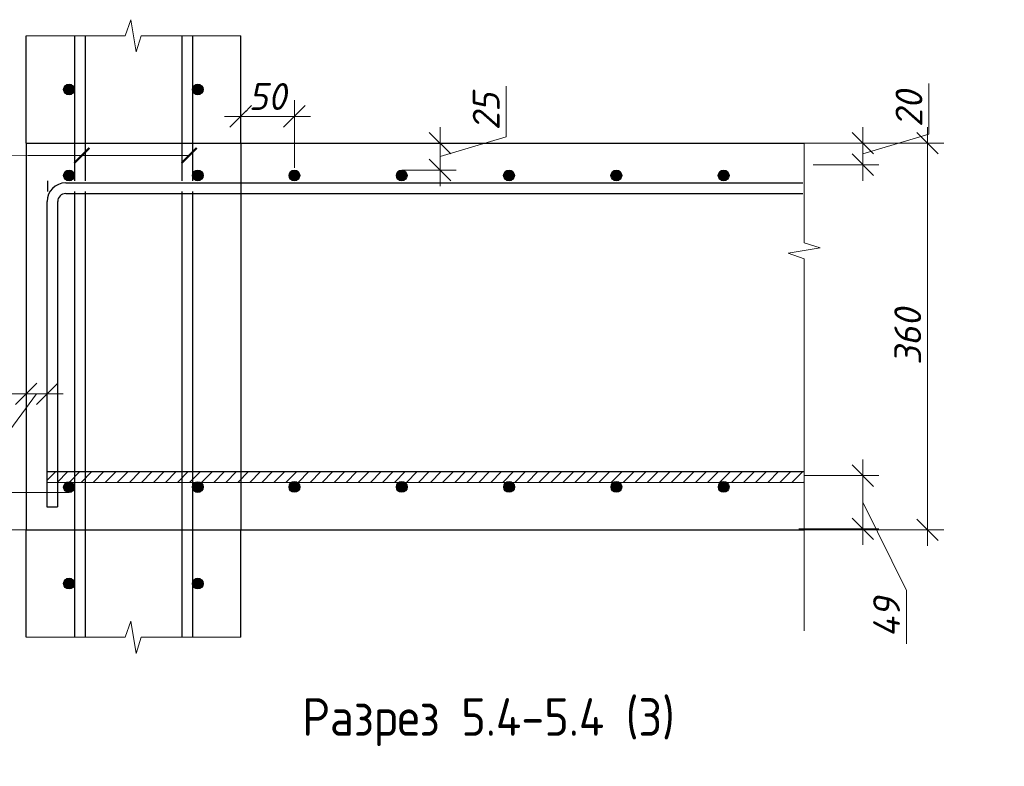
# Model space of a CAD drawing. Header units: millimetres. Extents: x 40580 to 2152466, y -328404 to 177125.
# Tile 134 of 252: x 468226 to 477401, y 146796 to 153747. Entities that reach past the tile are written whole.
import ezdxf

# ---------------------------------------------------------------- set-up
doc = ezdxf.new("R2010")
doc.units = ezdxf.units.MM
for name, color, linetype, lineweight in [('0.25___', 30, 'Continuous', 25), ('06 Текст 0.3', 131, 'Continuous', 25), ('RAZMER', 7, 'Continuous', 9), ('Выноски', 20, 'Continuous', 20), ('подоснова', 151, 'Continuous', 5), ('Размеры', 9, 'Continuous', 15), ('ТЕКСТ', 7, 'Continuous', 15)]:
    doc.layers.add(name, color=color, linetype=linetype, lineweight=lineweight)
doc.layers.add('801Арм Тонкие линии', color=72, linetype='Continuous')
doc.layers.add('911Сл Штриховка', color=50, linetype='Continuous')
doc.styles.add('ГОСТ', font='isocpeur.ttf')
doc.styles.add('ГОСТ 2.304', font='isocpeur.ttf')
doc.styles.add('Украинский', font='isocpeur.ttf', dxfattribs={"oblique": 12})
doc.dimstyles.new('10', dxfattribs={"dimscale": 0, "dimtxt": 250, "dimasz": 200, "dimexe": 150, "dimexo": 0, "dimgap": 60, "dimtad": 1, "dimdec": 0, "dimlfac": 0.1, "dimrnd": 1, "dimzin": 0, "dimdsep": 46, "dimtxsty": 'ГОСТ 2.304', "dimblk": 'OBLIQUE', "dimcen": 0.09, "dimdle": 150, "dimadec": 0, "dimazin": 0, "dimtfac": 1, "dimtdec": 0, "dimtmove": 1, "dimatfit": 2, "dimfxl": 1, "dimtzin": 0, "dimlwd": 0, "dimlwe": 0, "dimarcsym": 0})

# ---------------------------------------------------------------- blocks, each defined once
blk = doc.blocks.new('_OBLIQUE')
at = {"color": 0, "linetype": 'ByBlock'}
blk.add_line((-0.5, -0.5), (0.5, 0.5), dxfattribs=at)
blk = doc.blocks.new('*D5775')
at = {"layer": 'Defpoints', "color": 0, "lineweight": 25, "transparency": 16777216}
for p in [(470785.8, 152846.9), (470285.8, 152596.9), (470785.8, 152367.6)]:
    blk.add_point(p, dxfattribs=at)
at = {"layer": 'Размеры', "color": 0, "lineweight": 0, "transparency": 16777216}
for p, q in [((470285.8, 152596.9), (470285.8, 152996.9)), ((470785.8, 152367.6), (470785.8, 152996.9)), ((470135.8, 152846.9), (470935.8, 152846.9))]:
    blk.add_line(p, q, dxfattribs=at)
at = {"layer": 'Размеры', "color": 0, "transparency": 16777216, "insert": (470535.8, 153031.9), "char_height": 250, "attachment_point": 5, "style": 'Украинский', "bg_fill": 3, "box_fill_scale": 1.1, "bg_fill_color": 256, "bg_fill_true_color": 13158600, "bg_fill_transparency": 0}
blk.add_mtext('50', dxfattribs=at)
at = {"layer": 'Размеры', "color": 0, "lineweight": 0, "transparency": 16777216, "xscale": 200, "yscale": 200, "zscale": 200, "rotation": 180}
blk.add_blockref('_OBLIQUE', (470285.8, 152846.9), dxfattribs=at)
at = {"layer": 'Размеры', "color": 0, "lineweight": 0, "transparency": 16777216, "xscale": 200, "yscale": 200, "zscale": 200}
blk.add_blockref('_OBLIQUE', (470785.8, 152846.9), dxfattribs=at)
blk = doc.blocks.new('*D5776')
at = {"layer": 'Defpoints', "color": 0, "lineweight": 25, "transparency": 16777216}
for p in [(475535.8, 152596.9), (476685.8, 152596.9), (475535.8, 148996.9)]:
    blk.add_point(p, dxfattribs=at)
at = {"layer": 'Размеры', "color": 0, "lineweight": 0, "transparency": 16777216}
for p, q in [((476685.8, 148846.9), (476685.8, 152746.9)), ((475535.8, 152596.9), (476835.8, 152596.9)), ((475535.8, 148996.9), (476835.8, 148996.9))]:
    blk.add_line(p, q, dxfattribs=at)
at = {"layer": 'Размеры', "color": 0, "lineweight": 0, "transparency": 16777216, "xscale": 200, "yscale": 200, "zscale": 200}
for p, rotation in [((476685.8, 152596.9), 90), ((476685.8, 148996.9), 270)]:
    blk.add_blockref('_OBLIQUE', p, dxfattribs=dict(at, rotation=rotation))
at = {"layer": 'Размеры', "color": 0, "transparency": 16777216, "insert": (476500.8, 150796.9), "char_height": 250, "attachment_point": 5, "rotation": 90, "style": 'Украинский', "bg_fill": 3, "box_fill_scale": 1.1, "bg_fill_color": 256, "bg_fill_true_color": 13158600, "bg_fill_transparency": 0}
blk.add_mtext('360', dxfattribs=at)
blk = doc.blocks.new('*D5859')
at = {"layer": 'Defpoints', "color": 0, "lineweight": 25, "transparency": 16777216}
for p in [(475535.8, 149501.9), (476082.2, 149501.9), (475486.1, 149006.9)]:
    blk.add_point(p, dxfattribs=at)
at = {"layer": 'Размеры', "color": 0, "lineweight": 0, "transparency": 16777216}
for p, q in [((476082.2, 148856.9), (476082.2, 149651.9)), ((475535.8, 149501.9), (476232.2, 149501.9)), ((476082.2, 149254.4), (476488.5, 148433.3)), ((475486.1, 149006.9), (476232.2, 149006.9)), ((476488.5, 148433.3), (476488.5, 147935.2))]:
    blk.add_line(p, q, dxfattribs=at)
at = {"layer": 'Размеры', "color": 0, "lineweight": 0, "transparency": 16777216, "xscale": 200, "yscale": 200, "zscale": 200}
for p, rotation in [((476082.2, 149501.9), 90), ((476082.2, 149006.9), 270)]:
    blk.add_blockref('_OBLIQUE', p, dxfattribs=dict(at, rotation=rotation))
at = {"layer": 'Размеры', "color": 0, "transparency": 16777216, "insert": (476303.5, 148184.2), "char_height": 250, "attachment_point": 5, "rotation": 90, "style": 'Украинский', "bg_fill": 3, "box_fill_scale": 1.1, "bg_fill_color": 256, "bg_fill_true_color": 13158600, "bg_fill_transparency": 0}
blk.add_mtext('49', dxfattribs=at)
blk = doc.blocks.new('*D5860')
at = {"layer": 'Defpoints', "color": 0, "lineweight": 25, "transparency": 16777216}
for p in [(475535.8, 152596.9), (476082.2, 152596.9), (475620.1, 152396.9)]:
    blk.add_point(p, dxfattribs=at)
at = {"layer": 'Размеры', "color": 0, "lineweight": 0, "transparency": 16777216}
for p, q in [((476697.2, 152681.4), (476697.2, 153154.5)), ((476082.2, 152246.9), (476082.2, 152746.9)), ((476082.2, 152496.9), (476697.2, 152681.4)), ((475535.8, 152596.9), (476232.2, 152596.9)), ((475620.1, 152396.9), (476232.2, 152396.9))]:
    blk.add_line(p, q, dxfattribs=at)
at = {"layer": 'Размеры', "color": 0, "lineweight": 0, "transparency": 16777216, "xscale": 200, "yscale": 200, "zscale": 200}
for p, rotation in [((476082.2, 152596.9), 90), ((476082.2, 152396.9), 270)]:
    blk.add_blockref('_OBLIQUE', p, dxfattribs=dict(at, rotation=rotation))
at = {"layer": 'Размеры', "color": 0, "transparency": 16777216, "insert": (476512.2, 152918), "char_height": 250, "attachment_point": 5, "rotation": 90, "style": 'Украинский', "bg_fill": 3, "box_fill_scale": 1.1, "bg_fill_color": 256, "bg_fill_true_color": 13158600, "bg_fill_transparency": 0}
blk.add_mtext('20', dxfattribs=at)
blk = doc.blocks.new('*D5696')
at = {"layer": 'Defpoints', "color": 0, "lineweight": 25, "transparency": 16777216}
for p in [(468285.8, 150522.4), (468481.5, 150522.4), (468285.8, 150263.5)]:
    blk.add_point(p, dxfattribs=at)
at = {"layer": 'Размеры', "color": 0, "lineweight": 0, "transparency": 16777216}
for p, q in [((468285.8, 150522.4), (468285.8, 150113.5)), ((468481.5, 150522.4), (468481.5, 150113.5)), ((468383.7, 150263.5), (468067.4, 149833.5)), ((468631.5, 150263.5), (468135.8, 150263.5)), ((468067.4, 149833.5), (467594.2, 149833.5))]:
    blk.add_line(p, q, dxfattribs=at)
at = {"layer": 'Размеры', "color": 0, "lineweight": 0, "transparency": 16777216, "xscale": 200, "yscale": 200, "zscale": 200, "rotation": 180}
blk.add_blockref('_OBLIQUE', (468285.8, 150263.5), dxfattribs=at)
at = {"layer": 'Размеры', "color": 0, "lineweight": 0, "transparency": 16777216, "xscale": 200, "yscale": 200, "zscale": 200}
blk.add_blockref('_OBLIQUE', (468481.5, 150263.5), dxfattribs=at)
at = {"layer": 'Размеры', "color": 0, "transparency": 16777216, "insert": (467830.8, 150018.5), "char_height": 250, "attachment_point": 5, "style": 'Украинский', "bg_fill": 3, "box_fill_scale": 1.1, "bg_fill_color": 256, "bg_fill_true_color": 13158600, "bg_fill_transparency": 0}
blk.add_mtext('20', dxfattribs=at)
blk = doc.blocks.new('*D5705')
at = {"layer": 'Defpoints', "color": 0, "lineweight": 25, "transparency": 16777216}
for p in [(468685.8, 149345.2), (467906.2, 148996.9), (468685.8, 148996.9)]:
    blk.add_point(p, dxfattribs=at)
at = {"layer": 'Размеры', "color": 0, "lineweight": 0, "transparency": 16777216}
for p, q in [((467541.2, 149280.6), (467541.2, 149753.7)), ((467906.2, 149495.2), (467906.2, 148846.9)), ((467906.2, 149171.1), (467541.2, 149280.6)), ((468685.8, 149345.2), (467756.2, 149345.2)), ((468685.8, 148996.9), (467756.2, 148996.9))]:
    blk.add_line(p, q, dxfattribs=at)
at = {"layer": 'Размеры', "color": 0, "lineweight": 0, "transparency": 16777216, "xscale": 200, "yscale": 200, "zscale": 200}
for p, rotation in [((467906.2, 149345.2), 90), ((467906.2, 148996.9), 270)]:
    blk.add_blockref('_OBLIQUE', p, dxfattribs=dict(at, rotation=rotation))
at = {"layer": 'Размеры', "color": 0, "transparency": 16777216, "insert": (467356.2, 149517.1), "char_height": 250, "attachment_point": 5, "rotation": 90, "style": 'Украинский', "bg_fill": 3, "box_fill_scale": 1.1, "bg_fill_color": 256, "bg_fill_true_color": 13158600, "bg_fill_transparency": 0}
blk.add_mtext('35', dxfattribs=at)
blk = doc.blocks.new('*D5706')
at = {"layer": 'Defpoints', "color": 0, "lineweight": 25, "transparency": 16777216}
for p in [(471785.8, 152596.9), (472142.7, 152596.9), (471785.8, 152346.9)]:
    blk.add_point(p, dxfattribs=at)
at = {"layer": 'Размеры', "color": 0, "lineweight": 0, "transparency": 16777216}
for p, q in [((472757.7, 152656.4), (472757.7, 153129.5)), ((472142.7, 152196.9), (472142.7, 152746.9)), ((471785.8, 152596.9), (472292.7, 152596.9)), ((472142.7, 152471.9), (472757.7, 152656.4)), ((471785.8, 152346.9), (472292.7, 152346.9))]:
    blk.add_line(p, q, dxfattribs=at)
at = {"layer": 'Размеры', "color": 0, "lineweight": 0, "transparency": 16777216, "xscale": 200, "yscale": 200, "zscale": 200}
for p, rotation in [((472142.7, 152596.9), 90), ((472142.7, 152346.9), 270)]:
    blk.add_blockref('_OBLIQUE', p, dxfattribs=dict(at, rotation=rotation))
at = {"layer": 'Размеры', "color": 0, "transparency": 16777216, "insert": (472572.7, 152893), "char_height": 250, "attachment_point": 5, "rotation": 90, "style": 'Украинский', "bg_fill": 3, "box_fill_scale": 1.1, "bg_fill_color": 256, "bg_fill_true_color": 13158600, "bg_fill_transparency": 0}
blk.add_mtext('25', dxfattribs=at)

msp = doc.modelspace()

# ---------------------------------------------------------------- hatches: boundary and pattern name
at = {"layer": '911Сл Штриховка', "true_color": 0x000000}
h = msp.add_hatch(color=18, dxfattribs=at)
edge = h.paths.add_edge_path()
edge.add_arc((468685.81, 153096.9), 50, 0, 360)
h = msp.add_hatch(color=18, dxfattribs=at)
edge = h.paths.add_edge_path()
edge.add_arc((469885.81, 153096.9), 50, 0, 360)
h = msp.add_hatch(color=18, dxfattribs=at)
edge = h.paths.add_edge_path()
edge.add_arc((468685.81, 152296.9), 50, 0, 360)
h = msp.add_hatch(color=18, dxfattribs=at)
edge = h.paths.add_edge_path()
edge.add_arc((469885.81, 152296.9), 50, 0, 360)
h = msp.add_hatch(color=18, dxfattribs=at)
edge = h.paths.add_edge_path()
edge.add_arc((471785.81, 152296.9), 50, 0, 360)
h = msp.add_hatch(color=18, dxfattribs=at)
edge = h.paths.add_edge_path()
edge.add_arc((472785.81, 152296.9), 50, 0, 360)
h = msp.add_hatch(color=18, dxfattribs=at)
edge = h.paths.add_edge_path()
edge.add_arc((473785.81, 152296.9), 50, 0, 360)
h = msp.add_hatch(color=18, dxfattribs=at)
edge = h.paths.add_edge_path()
edge.add_arc((474785.81, 152296.9), 50, 0, 360)
h = msp.add_hatch(color=18, dxfattribs=at)
edge = h.paths.add_edge_path()
edge.add_arc((468685.811, 149395.207), 50, 0, 360)
h = msp.add_hatch(color=18, dxfattribs=at)
edge = h.paths.add_edge_path()
edge.add_arc((469885.81, 149395.51), 50, 0, 360)
h = msp.add_hatch(color=18, dxfattribs=at)
edge = h.paths.add_edge_path()
edge.add_arc((470786.109, 149396.863), 50, 0, 360)
h = msp.add_hatch(color=18, dxfattribs=at)
edge = h.paths.add_edge_path()
edge.add_arc((471786.109, 149396.863), 50, 0, 360)
h = msp.add_hatch(color=18, dxfattribs=at)
edge = h.paths.add_edge_path()
edge.add_arc((472786.109, 149396.863), 50, 0, 360)
h = msp.add_hatch(color=18, dxfattribs=at)
edge = h.paths.add_edge_path()
edge.add_arc((473786.109, 149396.863), 50, 0, 360)
h = msp.add_hatch(color=18, dxfattribs=at)
edge = h.paths.add_edge_path()
edge.add_arc((474786.109, 149396.863), 50, 0, 360)
h = msp.add_hatch(color=18, dxfattribs=at)
edge = h.paths.add_edge_path()
edge.add_arc((468685.81, 148496.9), 50, 0, 360)
h = msp.add_hatch(color=18, dxfattribs=at)
edge = h.paths.add_edge_path()
edge.add_arc((469885.81, 148496.9), 50, 0, 360)
at = {"layer": 'Размеры', "true_color": 0x000000}
h = msp.add_hatch(dxfattribs=at)
h.set_pattern_fill('ANSI31', color=18, scale=25)
h.set_pattern_definition([(45, (-2523845.8, 65947.77), (-56.1266008, 56.1266008), [])])
h.paths.add_polyline_path([(468478.965, 149539.001), (468478.965, 149438.377), (475528.968, 149440.235), (475528.968, 149539.001)])

# ---------------------------------------------------------------- linework, layer by layer
at = {"layer": '0.25___', "color": 18, "linetype": 'Continuous', "lineweight": 25, "true_color": 0x000000}
for p, q in [((468285.81, 152596.9), (468285.81, 153596.9)), ((468735.81, 153596.9), (468735.81, 152246.9)), ((468835.81, 153596.9), (468835.81, 152246.9)), ((469735.81, 153596.9), (469735.81, 152246.9)), ((469835.81, 153596.9), (469835.81, 152246.9)), ((468285.81, 152596.9), (468285.81, 148996.9)), ((468735.81, 152146.291), (468735.81, 150945.207)), ((468835.81, 152146.318), (468835.81, 150945.235)), ((469735.81, 152146.562), (469735.81, 150945.482)), ((469835.81, 152146.589), (469835.81, 150945.51)), ((468735.81, 151046.9), (468735.81, 147996.9)), ((468835.81, 151046.9), (468835.81, 147996.9)), ((469735.81, 151046.9), (469735.81, 147996.9)), ((469835.81, 151046.9), (469835.81, 147996.9)), ((468285.81, 147996.9), (468285.81, 148996.9)), ((470285.81, 147996.9), (470285.81, 148996.9))]:
    msp.add_line(p, q, dxfattribs=at)
msp.add_lwpolyline([(468285.81, 148996.9), (475535.813, 148996.9)], dxfattribs=at)
at = {"layer": '06 Текст 0.3', "color": 18, "ltscale": 100, "true_color": 0x000000}
msp.add_line((468485.81, 152246.9), (468485.803, 152147.517), dxfattribs=at)
for points in [[(468478.965, 149539.001), (475528.968, 149539.001)], [(468478.965, 149438.324), (475528.968, 149440.235)]]:
    msp.add_lwpolyline(points, dxfattribs=at)
at = {"layer": '801Арм Тонкие линии', "color": 18, "true_color": 0x000000}
for centre in [(468685.81, 153096.9), (469885.81, 153096.9), (468685.81, 152296.9), (469885.81, 152296.9), (471785.81, 152296.9), (472785.81, 152296.9), (473785.81, 152296.9), (474785.81, 152296.9), (468685.811, 149395.207), (469885.81, 149395.51), (470786.109, 149396.863), (471786.109, 149396.863), (472786.109, 149396.863), (473786.109, 149396.863), (474786.109, 149396.863), (468685.81, 148496.9), (469885.81, 148496.9)]:
    msp.add_circle(centre, 50, dxfattribs=at)
at = {"layer": 'RAZMER', "color": 18, "lineweight": 30, "true_color": 0x000000}
msp.add_line((468480.569, 149212.981), (468579.489, 149212.981), dxfattribs=at)
for points in [[(468481.539, 149211.627), (468481.539, 152054.36)], [(468580.458, 149211.627), (468580.458, 152054.36)], [(468580.458, 149211.627), (468580.458, 152054.36)]]:
    msp.add_lwpolyline(points, dxfattribs=at)
for radius in [173.17, 74.25, 74.25]:
    msp.add_arc((468654.708, 152054.36), radius, 90, 180, dxfattribs=at)
at = {"layer": 'Выноски', "color": 18, "true_color": 0x000000}
for p, q in [((468805.654, 152482.221), (468305.653, 152482.211)), ((468805.653, 152482.22), (469805.653, 152482.22))]:
    msp.add_line(p, q, dxfattribs=at)
at = {"layer": 'Выноски', "color": 18, "true_color": 0x000000, "const_width": 20}
for points in [[(468734.942, 152411.509), (468876.364, 152552.931)], [(469734.942, 152411.509), (469876.364, 152552.931)]]:
    msp.add_lwpolyline(points, dxfattribs=at)
at = {"layer": 'подоснова', "color": 18, "lineweight": 15, "ltscale": 0.3, "true_color": 0x000000}
msp.add_lwpolyline([(469807.368, 152483.935), (467575.009, 152480.114)], dxfattribs=at)
at = {"layer": 'Размеры', "color": 18, "true_color": 0x000000}
for points in [[(468285.81, 153596.9), (469208.362, 153596.9), (469260.81, 153746.9), (469310.81, 153446.9), (469357.925, 153596.9), (470285.81, 153596.9)], [(475535.813, 148055.71), (475535.813, 151519.452), (475385.813, 151571.9), (475685.813, 151621.9), (475535.813, 151669.015), (475535.813, 152596.9)], [(468285.81, 147996.9), (469208.362, 147996.9), (469260.81, 148146.9), (469310.81, 147846.9), (469357.925, 147996.9), (470285.81, 147996.9)]]:
    msp.add_lwpolyline(points, dxfattribs=at)

# ---------------------------------------------------------------- texts
at = {"layer": 'ТЕКСТ', "color": 18, "ltscale": 6, "true_color": 0x000000, "insert": (472594.058, 147429.681), "char_height": 350, "width": 9466.5846, "attachment_point": 2, "style": 'ГОСТ'}
msp.add_mtext('{\\W0.9;Разрез 5.4-5.4 (3)}', dxfattribs=at)

# ---------------------------------------------------------------- dimensions: what is measured, and where the dimension line sits
at = {"layer": 'Размеры', "color": 18, "true_color": 0x000000}
dim = msp.add_linear_dim(base=(470785.81, 152846.9), p1=(470285.81, 152596.9), p2=(470785.81, 152367.611), dimstyle='10', override={"dimscale": 1, "dimtxsty": 'Украинский', "dimtfill": 1}, dxfattribs=at)
dim.commit()
dim.dimension.update_dxf_attribs({"geometry": '*D5775', "text_midpoint": (470535.81, 152846.9), "dimtype": 160})

# ---------------------------------------------------------------- next in the draw order: hatches: boundary and pattern name
at = {"layer": '911Сл Штриховка', "true_color": 0x000000}
h = msp.add_hatch(color=18, dxfattribs=at)
edge = h.paths.add_edge_path()
edge.add_arc((470785.81, 152296.9), 50, 0, 360)

# ---------------------------------------------------------------- next in the draw order: linework, layer by layer
at = {"layer": '0.25___', "color": 18, "linetype": 'Continuous', "lineweight": 25, "true_color": 0x000000}
for q in [(470285.81, 153596.9), (470285.81, 148996.9)]:
    msp.add_line((470285.81, 152596.9), q, dxfattribs=at)
msp.add_lwpolyline([(468285.81, 152596.9), (475535.813, 152596.9)], dxfattribs=at)
at = {"layer": '801Арм Тонкие линии', "color": 18, "true_color": 0x000000}
msp.add_circle((470785.81, 152296.9), 50, dxfattribs=at)

# ---------------------------------------------------------------- next in the draw order: dimensions: what is measured, and where the dimension line sits
at = {"layer": 'Размеры', "color": 18, "true_color": 0x000000}
dim = msp.add_linear_dim(base=(468285.81, 150263.49), p1=(468481.539, 150522.436), p2=(468285.81, 150522.436), dimstyle='10', override={"dimscale": 1, "dimtxsty": 'Украинский', "dimtfill": 1}, dxfattribs=at)
dim.commit()
dim.dimension.update_dxf_attribs({"geometry": '*D5696', "text_midpoint": (468007.363, 149833.49), "dimtype": 160})
dim = msp.add_linear_dim(base=(467906.203, 148996.9), p1=(468685.811, 149345.207), p2=(468685.811, 148996.9), angle=90, dimstyle='10', override={"dimscale": 1, "dimtxsty": 'Украинский', "dimtfill": 1}, dxfattribs=at)
dim.commit()
dim.dimension.update_dxf_attribs({"geometry": '*D5705', "text_midpoint": (467356.203, 149340.554)})

# ---------------------------------------------------------------- next in the draw order: dimensions: what is measured, and where the dimension line sits
dim = msp.add_linear_dim(base=(476685.768, 152596.9), p1=(475535.791, 148996.9), p2=(475535.791, 152596.9), angle=90, dimstyle='10', override={"dimscale": 1, "dimtxsty": 'Украинский', "dimtfill": 1}, dxfattribs=at)
dim.commit()
dim.dimension.update_dxf_attribs({"geometry": '*D5776', "text_midpoint": (476500.768, 150796.9)})

# ---------------------------------------------------------------- next in the draw order: linework, layer by layer
at = {"layer": 'RAZMER', "color": 18, "lineweight": 30, "true_color": 0x000000}
msp.add_lwpolyline([(468654.708, 152128.61), (475523.086, 152128.61)], dxfattribs=at)
msp.add_lwpolyline([(468654.708, 152128.61), (475523.086, 152128.61)], dxfattribs=at)

# ---------------------------------------------------------------- next in the draw order: dimensions: what is measured, and where the dimension line sits
at = {"layer": 'Размеры', "color": 18, "true_color": 0x000000}
dim = msp.add_linear_dim(base=(476082.205, 152596.9), p1=(475620.115, 152396.9), p2=(475535.769, 152596.9), angle=90, dimstyle='10', override={"dimscale": 1, "dimtxsty": 'Украинский', "dimtfill": 1}, dxfattribs=at)
dim.commit()
dim.dimension.update_dxf_attribs({"geometry": '*D5860', "text_midpoint": (476512.205, 152741.4)})
dim = msp.add_linear_dim(base=(476082.205193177, 149501.900069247), p1=(475486.127086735, 149006.900069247), p2=(475535.81309518, 149501.900069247), angle=90, dimstyle='10', override={"dimscale": 1, "dimtxsty": 'Украинский', "dimtfill": 1}, dxfattribs=at)
dim.commit()
dim.dimension.update_dxf_attribs({"geometry": '*D5859', "text_midpoint": (476488.455193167, 148373.290307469), "dimtype": 160})

# ---------------------------------------------------------------- next in the draw order: linework, layer by layer
at = {"layer": 'RAZMER', "color": 18, "lineweight": 30, "true_color": 0x000000}
msp.add_lwpolyline([(468654.708, 152227.53), (475523.086, 152227.53)], dxfattribs=at)

# ---------------------------------------------------------------- next in the draw order: dimensions: what is measured, and where the dimension line sits
at = {"layer": 'Размеры', "color": 18, "true_color": 0x000000}
dim = msp.add_linear_dim(base=(472142.709, 152596.9), p1=(471785.81, 152346.9), p2=(471785.81, 152596.9), angle=90, dimstyle='10', override={"dimscale": 1, "dimtxsty": 'Украинский', "dimtfill": 1}, dxfattribs=at)
dim.commit()
dim.dimension.update_dxf_attribs({"geometry": '*D5706', "text_midpoint": (472572.709, 152716.4)})

# ---------------------------------------------------------------- next in the draw order: texts
at = {"color": 18, "true_color": 0x000000, "insert": (250111.057, 153773.154), "char_height": 200, "attachment_point": 1, "style": 'ГОСТ'}
msp.add_mtext_dynamic_manual_height_columns('\\pi9510.738;{\\H1.5152x;\\P\\pi1000;Общие указания\\P\\pi200;}1.^IРабочая документация разработана в соответствии с заданием на проектирование, требованиями действующих технических регламентов, стандартов, сводов правил и других документов, содержащих установленные требования.\\P2.^IРабочая документация выполнена в соответствии со следующими нормативными и техническими документами:\\P-^IСП 20.13330.2016 "Нагрузки и Воздействия";\\P-^IСП 63.13330.2012 "Бетонные и железобетонные конструкции. Основные положения";\\P-^IСП 22.13330.2016 "Основания зданий и сооружений";\\P-^IСП 45.13330.2012 "Земляные сооружения, основания и фундаменты".\\P3.   За относительную отметку 0,000 принята отметка чистого пола первого этажа.\\P4.^IПеречень видов работ, для которых необходимо составлять акты освидетельствования скрытых работ:\\P-^Iармирование конструкций;\\P-^Iосвидетельствование опалубки перед бетонированием;\\P-^Iвыполнение сварочных работ;\\P-^Iотбор контрольных проб бетона;\\P-^Iсоответствие законченных железобетонных конструкций проекту с отображением качества работ;\\P-^Iустройство монолитных конструкций, выполняемых в зимнее время;  \\P\\pi0;        -    устройство гидроизоляции;\\P\\pi200;-^Iуплотнение грунтов и обратную засыпку.\\PЗапрещается выполнение последующих работ при отсутствии актов освидетельствования предшествующих скрытых работ во всех случаях.\\P\\pi0;        5. Проект рассчитан на производство работ в период положительных температур. В случае выполнения работ при отрицательных температурах необходимо выполнять требования СНиП часть 3 по производству работ и ППР.\\P        6. При минимальной температуре воздуха до минус 15°С допускается:\\P\\pi200;-выдерживание бетона в конструкции методом термоса, при предварительном разогреве бетонной смеси;\\P -форсированный электроразогрев бетона в конструкции с повторным уплотнением.\\PПри минимальной температуре воздуха до минус 25°С допускается:\\P -обогрев бетона в греющей опалубке с помощью низкотемпературных электронагревателей;\\P -электродный сквозной прогрев бетона;\\P -электрообогрев с помощью греющего провода.\\P      7. В процессе бетонирования обеспечить соблюдение защитных слоев и мест положения рабочей арматуры согласно проекту. Величина защитного слоя продольной рабочей арматуры у боковых граней стен монолитных участков должны быть не менее 20мм и не менее диаметра продольной рабочей арматуры конструкции, величина защитного слоя поперечной арматуры - не менее 10 мм\\P      8. Крестовые соединения стержней продольной и поперечной арматуры, соединение стержней продольной арматуры по длине выполнить вязкой отожженой проволокой диаметром 2,0-3,0 мм', width=17710.69822, gutter_width=5800, heights=[13133.416], dxfattribs=at)

doc.saveas('drawing.dxf')
